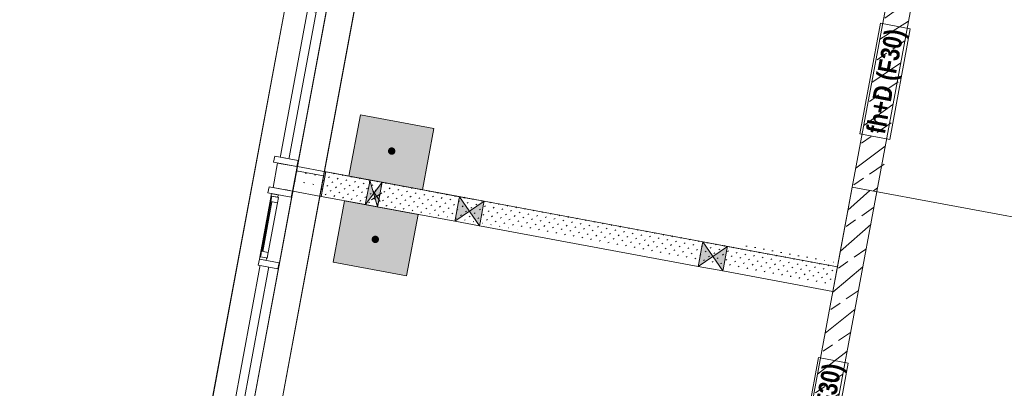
# Model space of a CAD drawing. Header units: metres. Extents: x -499360 to 60282433, y -11592314 to 5708004.
# Tile 57 of 128: x 32353346 to 32353354, y 5707937 to 5707940. Entities that reach past the tile are written whole.
import ezdxf

# ---------------------------------------------------------------- set-up
doc = ezdxf.new("R2010")
doc.units = ezdxf.units.M
doc.header["$LTSCALE"] = 0.75
doc.set_wipeout_variables(frame=1)
doc.layers.get('0').update_dxf_attribs({"linetype": 'CONTINUOUS'})
for name, color, linetype, lineweight in [('10417023$0$#9_002_GES I Übersicht Erdgeschoss_1_101_Wand Aussen.A', 7, 'CONTINUOUS', 25), ('10417023$0$#9_002_GES I Übersicht Erdgeschoss_1_102_Wand Innen.A', 7, 'CONTINUOUS', 25), ('10417023$0$#9_002_GES I Übersicht Erdgeschoss_1_303_Sanitäre.A', 7, 'CONTINUOUS', 25), ('10417023$0$#9_002_GES I Übersicht Erdgeschoss_1_607b_Brandschutz 1_100', 7, 'CONTINUOUS', 25), ('10417023$0$#9_002_GES I Übersicht Erdgeschoss_1_Neubau_101_Wand Aussen.A', 7, 'CONTINUOUS', 25), ('10417023$0$#9_002_GES I Übersicht Erdgeschoss_1_Neubau_102_Wand Innen.A', 7, 'CONTINUOUS', 25), ('10417023$0$#9_002_GES I Übersicht Erdgeschoss_1_Neubau_104_Decken.A', 7, 'CONTINUOUS', 25), ('10417023$0$#9_002_GES I Übersicht Erdgeschoss_1_Neubau_110_Pfosten-Riegel.A', 7, 'CONTINUOUS', 25), ('10417023$0$#9_002_GES I Übersicht Erdgeschoss_1_Neubau_201_Aussenwandbekleidu', 7, 'CONTINUOUS', 25), ('10417023$0$Keine', 7, 'CONTINUOUS', 13)]:
    doc.layers.add(name, color=color, linetype=linetype, lineweight=lineweight)
doc.styles.add('10417023$0$Arial Narrow (bold)', font='ARIALNB.TTF')
pattern_1 = [(45, (0, 0), (-0.03535533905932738, 0.03535533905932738), [0.01, -0.03999999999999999])]
pattern_2 = [(44.99999999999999, (0, 0), (-0.1697056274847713, 0.1697056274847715), []), (44.99999999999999, (-0.08485281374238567, 0.08485281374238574), (-0.1697056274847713, 0.1697056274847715), [0.18, -0.05999999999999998])]

# ---------------------------------------------------------------- blocks, each defined once
blk = doc.blocks.new('10417023$0$#9_MKO_LP5_ARC_GES_UP_00_002_P_G_modell (3D)')
at = {"layer": '10417023$0$#9_002_GES I Übersicht Erdgeschoss_1_102_Wand Innen.A', "linetype": 'Continuous', "lineweight": 5, "true_color": 0xff0000}
h = blk.add_hatch(dxfattribs=at)
h.set_pattern_fill('#9_GIPSKARTON_0001', color=1, style=0, pattern_type=2)
h.set_pattern_definition([(0, (0, 0), (0, 0.075), [0.009999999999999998, -0.06500000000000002])])
h.paths.add_polyline_path([(-32353499.00695976, -5707781.780125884), (-32353499.24365668, -5707781.780125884), (-32353499.24365668, -5707781.980125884), (-32353499.00695976, -5707781.980125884)])
at = {"layer": '10417023$0$#9_002_GES I Übersicht Erdgeschoss_1_102_Wand Innen.A', "linetype": 'Continuous', "lineweight": 13, "true_color": 0x1f1f1f}
h = blk.add_hatch(dxfattribs=at)
h.set_pattern_fill('#9_GIPS_0001', color=250, style=0, pattern_type=2)
h.set_pattern_definition(pattern_1)
h.paths.add_polyline_path([(-32353494.842797, -5707781.780125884), (-32353499.01249965, -5707781.780125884), (-32353499.01249965, -5707781.792625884), (-32353494.842797, -5707781.792625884)])
h = blk.add_hatch(dxfattribs=at)
h.set_pattern_fill('#9_GIPS_0001', color=250, style=0, pattern_type=2)
h.set_pattern_definition(pattern_1)
h.paths.add_polyline_path([(-32353494.842797, -5707781.792625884), (-32353499.01249965, -5707781.792625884), (-32353499.01249965, -5707781.805125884), (-32353494.842797, -5707781.805125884)])
at = {"layer": '10417023$0$#9_002_GES I Übersicht Erdgeschoss_1_102_Wand Innen.A', "linetype": 'Continuous', "lineweight": 13, "true_color": 0xff0000}
h = blk.add_hatch(dxfattribs=at)
h.set_pattern_fill('#9_GIPS_0001', color=1, style=0, pattern_type=2)
h.set_pattern_definition(pattern_1)
h.paths.add_polyline_path([(-32353494.842797, -5707781.805125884), (-32353499.01249965, -5707781.805125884), (-32353499.01249965, -5707781.955125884), (-32353494.842797, -5707781.955125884)])
at = {"layer": '10417023$0$#9_002_GES I Übersicht Erdgeschoss_1_102_Wand Innen.A', "linetype": 'Continuous', "lineweight": 13, "true_color": 0x1f1f1f}
h = blk.add_hatch(dxfattribs=at)
h.set_pattern_fill('#9_GIPS_0001', color=250, style=0, pattern_type=2)
h.set_pattern_definition(pattern_1)
h.paths.add_polyline_path([(-32353499.01249965, -5707781.967625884), (-32353494.842797, -5707781.967625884), (-32353494.842797, -5707781.955125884), (-32353499.01249965, -5707781.955125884)])
h = blk.add_hatch(dxfattribs=at)
h.set_pattern_fill('#9_GIPS_0001', color=250, style=0, pattern_type=2)
h.set_pattern_definition(pattern_1)
h.paths.add_polyline_path([(-32353499.01249965, -5707781.980125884), (-32353494.842797, -5707781.980125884), (-32353494.842797, -5707781.967625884), (-32353499.01249965, -5707781.967625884)])
at = {"layer": '10417023$0$#9_002_GES I Übersicht Erdgeschoss_1_303_Sanitäre.A', "linetype": 'Continuous', "lineweight": 0, "true_color": 0xff0000}
h = blk.add_hatch(color=1, dxfattribs=at)
edge = h.paths.add_edge_path()
edge.add_arc((-32353498.52365513, -5707781.52047279), 0.03, 90, 180)
edge.add_arc((-32353498.52365513, -5707781.52047279), 0.03, 180, 270)
edge.add_arc((-32353498.52365513, -5707781.52047279), 0.03, 270, 360)
edge.add_arc((-32353498.52365513, -5707781.52047279), 0.03, 0, 90)
h = blk.add_hatch(color=1, dxfattribs=at)
edge = h.paths.add_edge_path()
edge.add_arc((-32353498.52365513, -5707782.23977898), 0.03, 270, 360)
edge.add_arc((-32353498.52365513, -5707782.23977898), 0.03, 0, 90)
edge.add_arc((-32353498.52365513, -5707782.23977898), 0.03, 90, 180)
edge.add_arc((-32353498.52365513, -5707782.23977898), 0.03, 180, 270)
at = {"layer": '10417023$0$#9_002_GES I Übersicht Erdgeschoss_1_Neubau_102_Wand Innen.A', "linetype": 'Continuous', "lineweight": 5, "true_color": 0xff0000}
h = blk.add_hatch(dxfattribs=at)
h.set_pattern_fill('#9_BETON__STAHLBETON_0001', color=1, style=0, pattern_type=2)
h.set_pattern_definition(pattern_2)
h.paths.add_polyline_path([(-32353494.84365668, -5707779.582826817), (-32353494.84365668, -5707781.130043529), (-32353494.64365669, -5707781.130043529), (-32353494.64365669, -5707779.582826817)])
h = blk.add_hatch(dxfattribs=at)
h.set_pattern_fill('#9_BETON__STAHLBETON_0001', color=1, style=0, pattern_type=2)
h.set_pattern_definition(pattern_2)
h.paths.add_polyline_path([(-32353494.84365668, -5707784.220045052), (-32353494.6436567, -5707784.220045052), (-32353494.6436567, -5707781.130043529), (-32353494.84365668, -5707781.130043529)])
at = {"layer": '10417023$0$#9_002_GES I Übersicht Erdgeschoss_1_101_Wand Aussen.A', "color": 1, "linetype": 'Continuous', "lineweight": 13, "true_color": 0xff0000}
blk.add_line((-32353499.02365651, -5707781.780126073), (-32353499.02365651, -5707783.814916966), dxfattribs=at)
at = {"layer": '10417023$0$#9_002_GES I Übersicht Erdgeschoss_1_102_Wand Innen.A', "color": 1, "linetype": 'Continuous', "lineweight": 13, "true_color": 0xff0000}
for p, q in [((-32353498.65277462, -5707781.780125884), (-32353499.01249965, -5707781.780125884)), ((-32353499.01249965, -5707781.780125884), (-32353499.01249965, -5707781.980125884)), ((-32353498.55277459, -5707781.780125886), (-32353498.65277462, -5707781.780125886)), ((-32353497.92330301, -5707781.780125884), (-32353498.55277459, -5707781.780125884)), ((-32353497.72330301, -5707781.780125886), (-32353497.92330301, -5707781.780125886)), ((-32353495.94042123, -5707781.780125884), (-32353497.72330301, -5707781.780125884)), ((-32353495.74042123, -5707781.780125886), (-32353495.94042123, -5707781.780125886)), ((-32353494.842797, -5707781.780125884), (-32353495.74042123, -5707781.780125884)), ((-32353494.842797, -5707781.980125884), (-32353494.842797, -5707781.780125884)), ((-32353499.01249965, -5707781.980125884), (-32353498.65277462, -5707781.980125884)), ((-32353498.65277462, -5707781.980125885), (-32353498.55277459, -5707781.980125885)), ((-32353498.55277459, -5707781.980125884), (-32353497.92330301, -5707781.980125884)), ((-32353497.92330301, -5707781.980125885), (-32353497.72330301, -5707781.980125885)), ((-32353497.72330301, -5707781.980125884), (-32353495.94042123, -5707781.980125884)), ((-32353495.94042123, -5707781.980125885), (-32353495.74042123, -5707781.980125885)), ((-32353495.74042123, -5707781.980125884), (-32353494.842797, -5707781.980125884))]:
    blk.add_line(p, q, dxfattribs=at)
at = {"layer": '10417023$0$#9_002_GES I Übersicht Erdgeschoss_1_303_Sanitäre.A', "color": 1, "linetype": 'Continuous', "lineweight": 13, "true_color": 0xff0000, "flags": 128}
for points in [[(-32353498.22365358, -5707781.280125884), (-32353498.82365668, -5707781.280125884), (-32353498.82365668, -5707781.780125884), (-32353498.22365358, -5707781.780125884)], [(-32353498.22365358, -5707782.480125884), (-32353498.82365668, -5707782.480125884), (-32353498.82365668, -5707781.980125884), (-32353498.22365358, -5707781.980125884)]]:
    blk.add_lwpolyline(points, close=True, dxfattribs=at)
at = {"layer": '10417023$0$#9_002_GES I Übersicht Erdgeschoss_1_303_Sanitäre.A', "color": 1, "linetype": 'Continuous', "true_color": 0xff0000}
for points in [[(-32353498.22365358, -5707781.280125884), (-32353498.82365668, -5707781.280125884), (-32353498.22365358, -5707781.780125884), (-32353498.82365668, -5707781.780125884)], [(-32353498.22365358, -5707782.480125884), (-32353498.22365358, -5707781.980125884), (-32353498.82365668, -5707782.480125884), (-32353498.82365668, -5707781.980125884)]]:
    blk.add_solid(points, dxfattribs=at)
at = {"layer": '10417023$0$#9_002_GES I Übersicht Erdgeschoss_1_607b_Brandschutz 1_100', "color": 1, "linetype": 'Continuous', "lineweight": 13, "true_color": 0xff0000}
for p, q in [((-32353494.61803709, -5707779.797894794), (-32353494.86068498, -5707779.797894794)), ((-32353494.86068498, -5707779.797894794), (-32353494.86068498, -5707780.699964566)), ((-32353494.61803709, -5707780.699964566), (-32353494.61803709, -5707779.797894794)), ((-32353494.86068498, -5707780.699964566), (-32353494.61803709, -5707780.699964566)), ((-32353494.61803709, -5707782.522464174), (-32353494.86068498, -5707782.522464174)), ((-32353494.86068498, -5707782.522464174), (-32353494.86068498, -5707783.424532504)), ((-32353494.61803709, -5707783.424532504), (-32353494.61803709, -5707782.522464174))]:
    blk.add_line(p, q, dxfattribs=at)
at = {"layer": '10417023$0$#9_002_GES I Übersicht Erdgeschoss_1_Neubau_101_Wand Aussen.A', "color": 1, "linetype": 'Continuous', "lineweight": 13, "true_color": 0xff0000}
for p, q in [((-32353499.24365677, -5707781.814917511), (-32353499.24365677, -5707779.814916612)), ((-32353499.02365651, -5707781.814917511), (-32353499.02365651, -5707779.814916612)), ((-32353499.02365651, -5707781.814917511), (-32353499.24365677, -5707781.814917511)), ((-32353499.24365677, -5707783.814916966), (-32353499.24365677, -5707781.814917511)), ((-32353499.02365651, -5707781.814917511), (-32353499.24365677, -5707781.814917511)), ((-32353499.02365651, -5707783.814916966), (-32353499.02365651, -5707781.814917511))]:
    blk.add_line(p, q, dxfattribs=at)
at = {"layer": '10417023$0$#9_002_GES I Übersicht Erdgeschoss_1_Neubau_102_Wand Innen.A', "color": 1, "linetype": 'Continuous', "lineweight": 18, "true_color": 0xff0000}
for p, q in [((-32353494.84365668, -5707779.582826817), (-32353494.84365668, -5707781.130043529)), ((-32353494.64365668, -5707781.130043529), (-32353494.64365668, -5707779.582826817)), ((-32353494.84365668, -5707781.130043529), (-32353494.84365667, -5707784.220045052)), ((-32353494.64365667, -5707784.220045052), (-32353494.64365668, -5707781.130043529))]:
    blk.add_line(p, q, dxfattribs=at)
at = {"layer": '10417023$0$#9_002_GES I Übersicht Erdgeschoss_1_Neubau_102_Wand Innen.A', "color": 1, "linetype": 'Continuous', "lineweight": 13, "true_color": 0xff0000}
for p, q in [((-32353498.65277462, -5707781.780125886), (-32353498.65277462, -5707781.792625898)), ((-32353498.65277462, -5707781.792625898), (-32353498.65277462, -5707781.80512591)), ((-32353498.65277462, -5707781.80512591), (-32353498.65277462, -5707781.955125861)), ((-32353498.5527739, -5707781.780126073), (-32353498.65277402, -5707781.980126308)), ((-32353498.5527739, -5707781.980126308), (-32353498.65277402, -5707781.780126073)), ((-32353498.55277459, -5707781.792625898), (-32353498.55277459, -5707781.780125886)), ((-32353498.55277459, -5707781.80512591), (-32353498.55277459, -5707781.792625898)), ((-32353498.55277459, -5707781.955125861), (-32353498.55277459, -5707781.80512591)), ((-32353497.92330301, -5707781.780125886), (-32353497.92330301, -5707781.792625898)), ((-32353497.92330301, -5707781.792625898), (-32353497.92330301, -5707781.80512591)), ((-32353497.92330301, -5707781.80512591), (-32353497.92330301, -5707781.955125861)), ((-32353497.72330274, -5707781.780126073), (-32353497.92330298, -5707781.980126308)), ((-32353497.72330274, -5707781.980126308), (-32353497.92330298, -5707781.780126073)), ((-32353497.72330301, -5707781.792625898), (-32353497.72330301, -5707781.780125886)), ((-32353497.72330301, -5707781.80512591), (-32353497.72330301, -5707781.792625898)), ((-32353497.72330301, -5707781.955125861), (-32353497.72330301, -5707781.80512591)), ((-32353495.94042123, -5707781.780125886), (-32353495.94042123, -5707781.792625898)), ((-32353495.94042123, -5707781.792625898), (-32353495.94042123, -5707781.80512591)), ((-32353495.94042123, -5707781.80512591), (-32353495.94042123, -5707781.955125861)), ((-32353495.74042183, -5707781.780126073), (-32353495.94042062, -5707781.980126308)), ((-32353495.74042183, -5707781.980126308), (-32353495.94042062, -5707781.780126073)), ((-32353495.74042123, -5707781.792625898), (-32353495.74042123, -5707781.780125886)), ((-32353495.74042123, -5707781.80512591), (-32353495.74042123, -5707781.792625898)), ((-32353495.74042123, -5707781.955125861), (-32353495.74042123, -5707781.80512591)), ((-32353498.65277462, -5707781.955125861), (-32353498.65277462, -5707781.967625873)), ((-32353498.65277462, -5707781.967625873), (-32353498.65277462, -5707781.980125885)), ((-32353498.55277459, -5707781.967625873), (-32353498.55277459, -5707781.955125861)), ((-32353498.55277459, -5707781.980125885), (-32353498.55277459, -5707781.967625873)), ((-32353497.92330301, -5707781.955125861), (-32353497.92330301, -5707781.967625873)), ((-32353497.92330301, -5707781.967625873), (-32353497.92330301, -5707781.980125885)), ((-32353497.72330301, -5707781.967625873), (-32353497.72330301, -5707781.955125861)), ((-32353497.72330301, -5707781.980125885), (-32353497.72330301, -5707781.967625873)), ((-32353495.94042123, -5707781.955125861), (-32353495.94042123, -5707781.967625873)), ((-32353495.94042123, -5707781.967625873), (-32353495.94042123, -5707781.980125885)), ((-32353495.74042123, -5707781.967625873), (-32353495.74042123, -5707781.955125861)), ((-32353495.74042123, -5707781.980125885), (-32353495.74042123, -5707781.967625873))]:
    blk.add_line(p, q, dxfattribs=at)
at = {"layer": '10417023$0$#9_002_GES I Übersicht Erdgeschoss_1_Neubau_102_Wand Innen.A', "color": 1, "linetype": 'Continuous', "true_color": 0xff0000}
for points in [[(-32353498.65277462, -5707781.980125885), (-32353498.60277461, -5707781.880125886), (-32353498.65277462, -5707781.780125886)], [(-32353498.55277459, -5707781.980125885), (-32353498.55277459, -5707781.780125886), (-32353498.60277461, -5707781.880125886)], [(-32353497.92330301, -5707781.980125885), (-32353497.82330301, -5707781.880125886), (-32353497.92330301, -5707781.780125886)], [(-32353497.72330301, -5707781.980125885), (-32353497.72330301, -5707781.780125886), (-32353497.82330301, -5707781.880125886)], [(-32353495.94042123, -5707781.980125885), (-32353495.84042123, -5707781.880125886), (-32353495.94042123, -5707781.780125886)], [(-32353495.74042123, -5707781.980125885), (-32353495.74042123, -5707781.780125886), (-32353495.84042123, -5707781.880125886)]]:
    blk.add_solid(points, dxfattribs=at)
at = {"layer": '10417023$0$#9_002_GES I Übersicht Erdgeschoss_1_Neubau_104_Decken.A', "color": 1, "linetype": 'Continuous', "lineweight": 13, "true_color": 0xff0000}
for p, q in [((-32353498.61058977, -5707781.933891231), (-32353498.53987942, -5707781.863180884)), ((-32353498.61058977, -5707781.863180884), (-32353498.53987942, -5707781.933891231))]:
    blk.add_line(p, q, dxfattribs=at)
at = {"layer": '10417023$0$#9_002_GES I Übersicht Erdgeschoss_1_Neubau_104_Decken.A', "color": 1, "linetype": 'Continuous', "lineweight": 13, "true_color": 0xff0000, "flags": 128}
for points in [[(-32353499.24365664, -5707781.952985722), (-32353499.24365668, -5707777.242828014), (-32353491.34430819, -5707777.240905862), (-32353491.34429377, -5707777.249004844), (-32353488.711808, -5707777.242914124), (-32353474.36909785, -5707777.203502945), (-32353467.58052395, -5707777.184627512), (-32353458.71420428, -5707777.159975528), (-32353458.7142043, -5707776.82162203), (-32353452.08528951, -5707776.852814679), (-32353452.08528951, -5707777.242828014), (-32353452.08528951, -5707779.426313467), (-32353449.88417032, -5707779.426313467), (-32353449.88417032, -5707779.646313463), (-32353454.47117382, -5707779.646313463), (-32353454.47117382, -5707790.51957689), (-32353496.34426422, -5707790.51957689), (-32353496.34426422, -5707785.84991685), (-32353499.24365677, -5707785.84991685)], [(-32353491.64409519, -5707777.192828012), (-32353499.24365668, -5707777.192828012), (-32353499.24365668, -5707790.51957689), (-32353454.47117381, -5707790.51957689), (-32353454.47117381, -5707779.376313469), (-32353454.47117381, -5707776.841971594), (-32353458.7151397, -5707776.821626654), (-32353458.71420428, -5707777.159982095), (-32353462.62409527, -5707777.170791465), (-32353462.62409527, -5707788.759576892), (-32353491.64409519, -5707788.759576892)], [(-32353499.0236555, -5707781.780125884), (-32353494.84366712, -5707781.780125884), (-32353494.8439642, -5707781.129916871), (-32353493.14409523, -5707781.129916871), (-32353491.64409519, -5707781.129916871), (-32353491.64409519, -5707777.462828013), (-32353499.0236555, -5707777.462828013)]]:
    blk.add_lwpolyline(points, close=True, dxfattribs=at)
at = {"layer": '10417023$0$#9_002_GES I Übersicht Erdgeschoss_1_607b_Brandschutz 1_100', "color": 1, "true_color": 0xff0000, "char_height": 0.1502737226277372, "attachment_point": 5, "rotation": 90, "line_spacing_factor": 1.002187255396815, "style": '10417023$0$Arial Narrow (bold)'}
for insert in [(-32353494.71695806, -5707780.248929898), (-32353494.71695806, -5707782.973498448)]:
    blk.add_mtext('fh+D (F30) ', dxfattribs=dict(at, insert=insert))
at = {"color": 1, "linetype": 'Continuous', "lineweight": 5, "true_color": 0xff0000}
blk.add_wipeout([(-32353499.573656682, -5707779.81491685), (-32353499.573656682, -5707783.814916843), (-32353499.37365668, -5707783.814916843), (-32353499.37365668, -5707779.81491685)], dxfattribs=at).dxf.layer = '10417023$0$#9_002_GES I Übersicht Erdgeschoss_1_Neubau_201_Aussenwandbekleidu'
at = {"layer": '10417023$0$#9_002_GES I Übersicht Erdgeschoss_1_Neubau_101_Wand Aussen.A', "color": 1, "linetype": 'Continuous', "lineweight": 13, "true_color": 0xff0000}
blk.add_line((-32353499.57365668, -5707777.242828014), (-32353499.57365668, -5707786.17991685), dxfattribs=at)
at = {"layer": '10417023$0$#9_002_GES I Übersicht Erdgeschoss_1_Neubau_201_Aussenwandbekleidu', "color": 1, "linetype": 'Continuous', "lineweight": 13, "true_color": 0xff0000}
for p, q in [((-32353499.57365668, -5707779.81491685), (-32353499.57365668, -5707783.814916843)), ((-32353499.37365668, -5707783.814916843), (-32353499.37365668, -5707779.81491685))]:
    blk.add_line(p, q, dxfattribs=at)
at = {"color": 1, "linetype": 'Continuous', "lineweight": 5, "true_color": 0xff0000}
for points in [[(-32353499.40515506, -5707781.980125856), (-32353499.310155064, -5707781.980125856), (-32353499.310155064, -5707781.780131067), (-32353499.40515506, -5707781.780131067)], [(-32353499.40265506, -5707782.499916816), (-32353499.347655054, -5707782.499916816), (-32353499.347655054, -5707782.095125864), (-32353499.40265506, -5707782.095125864)], [(-32353499.39265506, -5707783.784916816), (-32353499.32265506, -5707783.784916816), (-32353499.32265506, -5707782.594916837), (-32353499.39265506, -5707782.594916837)]]:
    blk.add_wipeout(points, dxfattribs=at).dxf.layer = '10417023$0$#9_002_GES I Übersicht Erdgeschoss_1_Neubau_110_Pfosten-Riegel.A'
at = {"layer": '10417023$0$#9_002_GES I Übersicht Erdgeschoss_1_Neubau_110_Pfosten-Riegel.A', "color": 1, "linetype": 'Continuous', "lineweight": 13, "true_color": 0xff0000}
for p, q in [((-32353499.40515544, -5707781.780130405), (-32353499.40515544, -5707781.980126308)), ((-32353499.34765574, -5707782.499916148), (-32353499.34765574, -5707782.095125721))]:
    blk.add_line(p, q, dxfattribs=at)
at = {"layer": '10417023$0$#9_002_GES I Übersicht Erdgeschoss_1_Neubau_110_Pfosten-Riegel.A', "color": 1, "linetype": 'Continuous', "lineweight": 13, "true_color": 0xff0000, "flags": 128}
blk.add_lwpolyline([(-32353499.39265506, -5707783.784916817), (-32353499.32265506, -5707783.784916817), (-32353499.32265506, -5707782.594916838), (-32353499.39265506, -5707782.594916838)], close=True, dxfattribs=at)
at = {"color": 1, "linetype": 'Continuous', "lineweight": 5, "true_color": 0xff0000}
for points in [[(-32353499.31015506, -5707781.980125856), (-32353499.24515506, -5707781.980125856), (-32353499.24515506, -5707781.780131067), (-32353499.31015506, -5707781.780131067)], [(-32353499.407655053, -5707782.075125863), (-32353499.407655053, -5707782.519916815), (-32353499.402655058, -5707782.519916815), (-32353499.402655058, -5707782.075125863)]]:
    blk.add_wipeout(points, dxfattribs=at).dxf.layer = '10417023$0$#9_002_GES I Übersicht Erdgeschoss_1_Neubau_110_Pfosten-Riegel.A'
at = {"layer": '10417023$0$#9_002_GES I Übersicht Erdgeschoss_1_Neubau_110_Pfosten-Riegel.A', "color": 1, "linetype": 'Continuous', "lineweight": 13, "true_color": 0xff0000}
for p, q in [((-32353499.24515525, -5707781.780130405), (-32353499.31015461, -5707781.780130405)), ((-32353499.24515525, -5707781.980126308), (-32353499.24515525, -5707781.780130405)), ((-32353499.31015461, -5707781.980126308), (-32353499.24515525, -5707781.980126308)), ((-32353499.40265508, -5707782.095125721), (-32353499.40265508, -5707782.499916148))]:
    blk.add_line(p, q, dxfattribs=at)
at = {"layer": '10417023$0$#9_002_GES I Übersicht Erdgeschoss_1_Neubau_110_Pfosten-Riegel.A', "color": 1, "linetype": 'Continuous', "lineweight": 13, "true_color": 0xff0000, "flags": 128}
blk.add_lwpolyline([(-32353499.40765506, -5707782.075125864), (-32353499.40765506, -5707782.519916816), (-32353499.40265506, -5707782.519916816), (-32353499.40265506, -5707782.075125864)], close=True, dxfattribs=at)
at = {"color": 1, "linetype": 'Continuous', "lineweight": 5, "true_color": 0xff0000}
for points in [[(-32353499.392655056, -5707781.750131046), (-32353499.322655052, -5707781.750131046), (-32353499.322655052, -5707780.535131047), (-32353499.392655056, -5707780.535131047)], [(-32353499.40265507, -5707782.050125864), (-32353499.40265507, -5707782.095125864), (-32353499.347655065, -5707782.095125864), (-32353499.347655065, -5707782.050125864)], [(-32353499.347655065, -5707782.544916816), (-32353499.347655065, -5707782.499916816), (-32353499.40265507, -5707782.499916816), (-32353499.40265507, -5707782.544916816)]]:
    blk.add_wipeout(points, dxfattribs=at).dxf.layer = '10417023$0$#9_002_GES I Übersicht Erdgeschoss_1_Neubau_110_Pfosten-Riegel.A'
at = {"layer": '10417023$0$#9_002_GES I Übersicht Erdgeschoss_1_Neubau_110_Pfosten-Riegel.A', "color": 1, "linetype": 'Continuous', "lineweight": 13, "true_color": 0xff0000}
blk.add_line((-32353499.39265507, -5707782.499916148), (-32353499.39265507, -5707782.095125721), dxfattribs=at)
at = {"layer": '10417023$0$#9_002_GES I Übersicht Erdgeschoss_1_Neubau_110_Pfosten-Riegel.A', "color": 1, "linetype": 'Continuous', "lineweight": 13, "true_color": 0xff0000, "flags": 128}
for points in [[(-32353499.39265506, -5707781.750131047), (-32353499.32265506, -5707781.750131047), (-32353499.32265506, -5707780.535131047), (-32353499.39265506, -5707780.535131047)], [(-32353499.40265506, -5707782.050125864), (-32353499.40265506, -5707782.095125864), (-32353499.34765505, -5707782.095125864), (-32353499.34765505, -5707782.050125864)], [(-32353499.34765505, -5707782.544916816), (-32353499.34765505, -5707782.499916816), (-32353499.40265506, -5707782.499916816), (-32353499.40265506, -5707782.544916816)]]:
    blk.add_lwpolyline(points, close=True, dxfattribs=at)
at = {"color": 1, "linetype": 'Continuous', "lineweight": 5, "true_color": 0xff0000}
for points in [[(-32353499.43765507, -5707781.730131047), (-32353499.43765507, -5707781.780131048), (-32353499.247655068, -5707781.780131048), (-32353499.247655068, -5707781.730131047)], [(-32353499.40765506, -5707782.030125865), (-32353499.40765506, -5707782.075125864), (-32353499.402655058, -5707782.075125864), (-32353499.402655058, -5707782.050125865), (-32353499.35265506, -5707782.050125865), (-32353499.35265506, -5707782.030125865)], [(-32353499.35265506, -5707782.564916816), (-32353499.35265506, -5707782.544916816), (-32353499.402655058, -5707782.544916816), (-32353499.402655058, -5707782.519916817), (-32353499.40765506, -5707782.519916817), (-32353499.40765506, -5707782.564916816)]]:
    blk.add_wipeout(points, dxfattribs=at).dxf.layer = '10417023$0$#9_002_GES I Übersicht Erdgeschoss_1_Neubau_110_Pfosten-Riegel.A'
at = {"layer": '10417023$0$#9_002_GES I Übersicht Erdgeschoss_1_102_Wand Innen.A', "color": 1, "linetype": 'Continuous', "lineweight": 13, "true_color": 0xff0000}
blk.add_line((-32353499.01250015, -5707781.780126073), (-32353499.24365677, -5707781.780130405), dxfattribs=at)
at = {"layer": '10417023$0$#9_002_GES I Übersicht Erdgeschoss_1_Neubau_110_Pfosten-Riegel.A', "color": 1, "linetype": 'Continuous', "lineweight": 13, "true_color": 0xff0000, "flags": 128}
for points in [[(-32353499.43765506, -5707781.730131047), (-32353499.43765506, -5707781.780131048), (-32353499.24765506, -5707781.780131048), (-32353499.24765506, -5707781.730131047)], [(-32353499.40765506, -5707782.030125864), (-32353499.40765506, -5707782.075125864), (-32353499.40265506, -5707782.075125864), (-32353499.40265506, -5707782.050125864), (-32353499.35265506, -5707782.050125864), (-32353499.35265506, -5707782.030125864)], [(-32353499.35265506, -5707782.564916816), (-32353499.35265506, -5707782.544916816), (-32353499.40265506, -5707782.544916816), (-32353499.40265506, -5707782.519916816), (-32353499.40765506, -5707782.519916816), (-32353499.40765506, -5707782.564916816)]]:
    blk.add_lwpolyline(points, close=True, dxfattribs=at)
at = {"color": 1, "linetype": 'Continuous', "lineweight": 5, "true_color": 0xff0000}
for points in [[(-32353499.43765507, -5707781.980125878), (-32353499.43765507, -5707782.030125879), (-32353499.247655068, -5707782.030125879), (-32353499.247655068, -5707781.980125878)], [(-32353499.407655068, -5707782.564916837), (-32353499.407655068, -5707782.614916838), (-32353499.247655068, -5707782.614916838), (-32353499.247655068, -5707782.564916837)]]:
    blk.add_wipeout(points, dxfattribs=at).dxf.layer = '10417023$0$#9_002_GES I Übersicht Erdgeschoss_1_Neubau_110_Pfosten-Riegel.A'
at = {"layer": '10417023$0$#9_002_GES I Übersicht Erdgeschoss_1_102_Wand Innen.A', "color": 1, "linetype": 'Continuous', "lineweight": 13, "true_color": 0xff0000}
blk.add_line((-32353499.01250015, -5707781.980126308), (-32353499.24365677, -5707781.980130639), dxfattribs=at)
at = {"layer": '10417023$0$#9_002_GES I Übersicht Erdgeschoss_1_Neubau_101_Wand Aussen.A', "color": 1, "linetype": 'Continuous', "lineweight": 13, "true_color": 0xff0000}
blk.add_line((-32353499.24365668, -5707785.84991685), (-32353499.24365668, -5707777.242828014), dxfattribs=at)
at = {"layer": '10417023$0$#9_002_GES I Übersicht Erdgeschoss_1_Neubau_110_Pfosten-Riegel.A', "color": 1, "linetype": 'Continuous', "lineweight": 13, "true_color": 0xff0000, "flags": 128}
for points in [[(-32353499.43765506, -5707781.980125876), (-32353499.43765506, -5707782.030125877), (-32353499.24765506, -5707782.030125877), (-32353499.24765506, -5707781.980125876)], [(-32353499.40765506, -5707782.564916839), (-32353499.40765506, -5707782.614916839), (-32353499.24765506, -5707782.614916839), (-32353499.24765506, -5707782.564916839)]]:
    blk.add_lwpolyline(points, close=True, dxfattribs=at)
blk = doc.blocks.new('10417023$0$2_MKO_LP5_LAN_GES_UP_00_002_V_A (3D)')
at = {"layer": '10417023$0$Keine'}
blk.add_blockref('10417023$0$#9_MKO_LP5_ARC_GES_UP_00_002_P_G_modell (3D)', (0, 0), dxfattribs=at)
blk = doc.blocks.new('10417023')
at = {"layer": '10417023$0$Keine', "rotation": 349.4819372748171}
blk.add_blockref('10417023$0$2_MKO_LP5_LAN_GES_UP_00_002_V_A (3D)', (65205154.93137175, 5413829.557758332), dxfattribs=at)

msp = doc.modelspace()

# ---------------------------------------------------------------- block references
msp.add_blockref('10417023', (0, 0))

doc.saveas('drawing.dxf')
